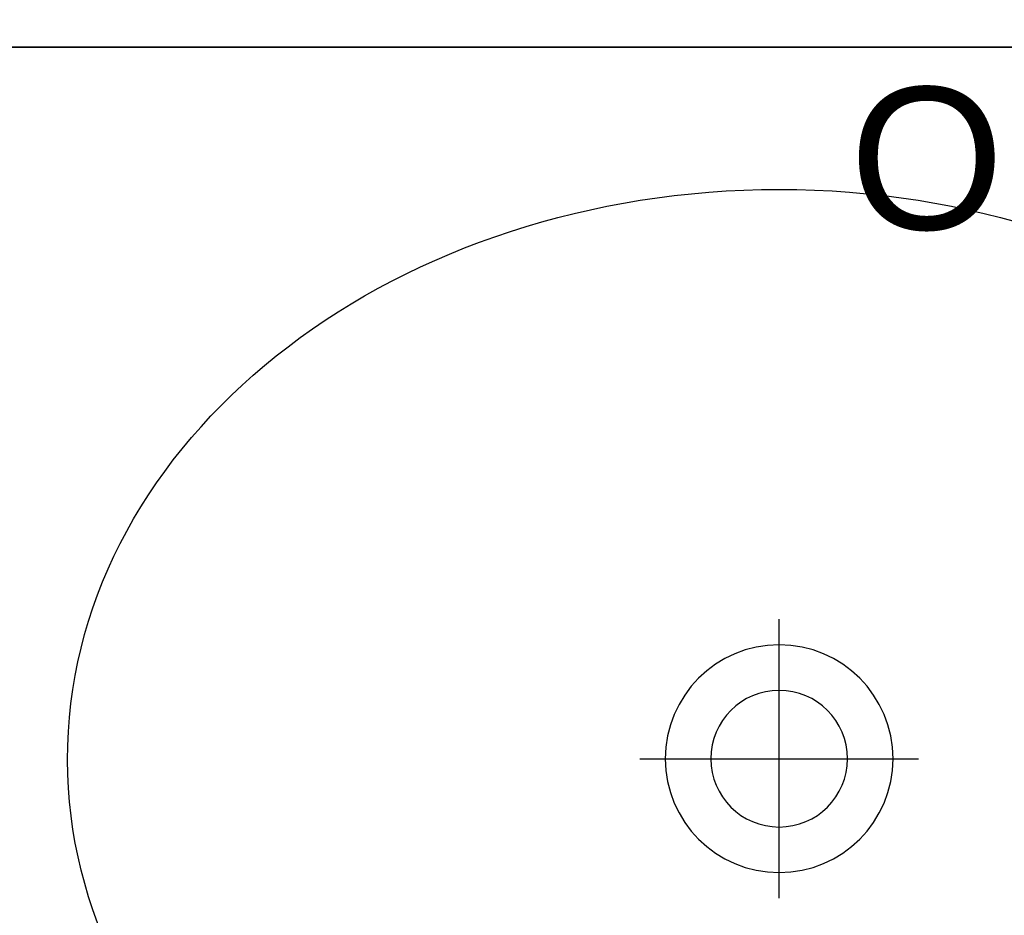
# Model space of a CAD drawing. Header units: millimetres. Extents: x 6161 to 8965, y -9035 to -5431.
# Tile 149 of 256: x 6547 to 6582, y -6534 to -6503. Entities that reach past the tile are written whole.
import ezdxf

# ---------------------------------------------------------------- set-up
doc = ezdxf.new("R2010")
doc.units = ezdxf.units.MM
doc.linetypes.add('DASHED', pattern=[19.05, 12.7, -6.35])
doc.layers.add('Korekty Orlen', color=1, linetype='Continuous', lineweight=13, true_color=0xff0000)
doc.layers.add('Wyposazenie Wew - Urzadzenia Sanitarne', color=6, linetype='Continuous')
doc.styles.add('RomanS', font='romans.shx')

# ---------------------------------------------------------------- blocks, each defined once
blk = doc.blocks.new('Modul_MOP')
at = {"color": 9, "true_color": 0xb8b8b8}
for points in [[(0, -25.1), (0, -34.9)], [(-4.9, -30), (4.9, -30)]]:
    blk.add_lwpolyline(points, dxfattribs=at)
at = {"color": 9, "linetype": 'DASHED', "ltscale": 5, "true_color": 0xb8b8b8}
blk.add_lwpolyline([(-35, -55), (-35, -105), (35, -105), (35, -55), (-35, -55), (35, -105), (-35, -105), (35, -55)], dxfattribs=at)
for radius in [4, 2.4]:
    blk.add_circle((0, -30), radius)
blk.add_ellipse((0, -30), major_axis=(-25, 0), ratio=0.8, start_param=4.807479, end_param=10.900484)
blk.add_point((0, -55))

msp = doc.modelspace()

# ---------------------------------------------------------------- linework, layer by layer
at = {"layer": 'Wyposazenie Wew - Urzadzenia Sanitarne'}
for points in [[(6518.833, -6503.817), (7013.833, -6503.817), (7013.833, -6558.817), (6518.833, -6558.817)], [(6613.833, -6503.817), (6518.833, -6503.817), (6518.833, -6558.817), (6613.833, -6558.817)]]:
    msp.add_lwpolyline(points, close=True, dxfattribs=at)

# ---------------------------------------------------------------- block references
at = {"layer": 'Wyposazenie Wew - Urzadzenia Sanitarne', "xscale": -1, "rotation": 180}
msp.add_blockref('Modul_MOP', (6573.833, -6558.817), dxfattribs=at)

# ---------------------------------------------------------------- texts
at = {"layer": 'Korekty Orlen', "insert": (6576.304, -6505.226), "char_height": 5, "width": 78.37078, "attachment_point": 1, "style": 'RomanS'}
msp.add_mtext('{\\fArial|b0|i0|c238|p34;OBNIŻONA}', dxfattribs=at)

doc.saveas('drawing.dxf')
